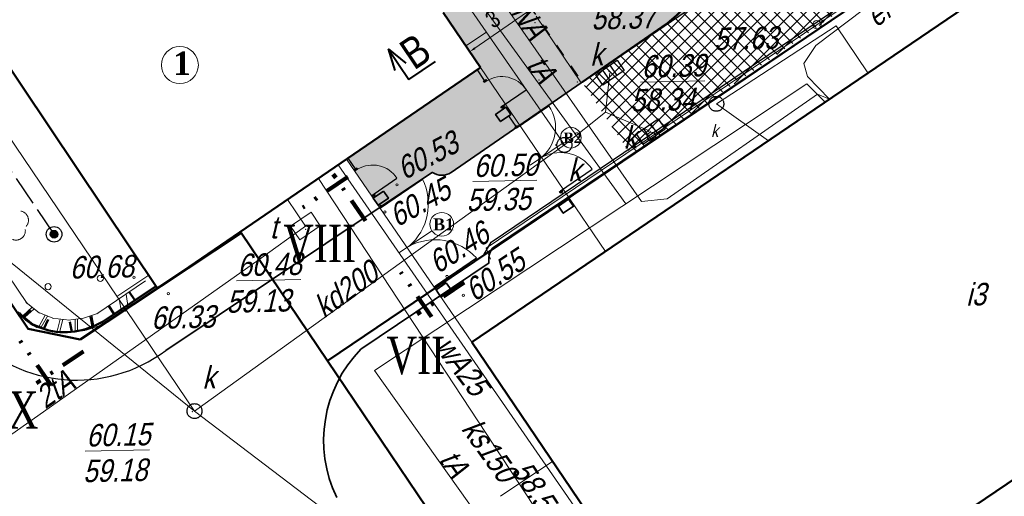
# Model space of a CAD drawing. Header units: metres. Extents: x 5515009 to 5515176, y 5844635 to 5844761.
# Tile 4 of 10: x 5515098 to 5515138, y 5844664 to 5844683. Entities that reach past the tile are written whole.
import ezdxf
from ezdxf.enums import TextEntityAlignment as Align

# ---------------------------------------------------------------- set-up
doc = ezdxf.new("R2010")
doc.units = ezdxf.units.M
doc.header["$LTSCALE"] = 1000
doc.header["$MEASUREMENT"] = 0
for name, pattern in [('0.5_0.5', [1, 0.5, -0.5]), ('1', [0]), ('ACAD_ISO02W100', [15, 12, -3]), ('BUD', [0]), ('BUW', [1.5, 1, -0.5]), ('DASHDOT', [1, 0.5, -0.25, 0, -0.25]), ('GDE', [0]), ('KOJ', [0]), ('KOU', [1.5, 1, -0.5]), ('UPE', [0]), ('UPK', [0]), ('UPT', [0]), ('UPW', [0])]:
    doc.linetypes.add(name, pattern=pattern)
doc.layers.get('0').update_dxf_attribs({"color": 250, "linetype": 'CONTINUOUS', "lineweight": 30})
doc.layers.get('Defpoints').update_dxf_attribs({"linetype": 'CONTINUOUS'})
doc.layers.add('!KZ_CHODNIK', color=2, linetype='CONTINUOUS', lineweight=30, transparency=0.6)
doc.layers.add('!KZ_NAWIERZCHNIA KOSTKA BRUKOWA', color=140, linetype='CONTINUOUS', lineweight=13, transparency=0.8)
for name, color, linetype in [('!KZ_GRANICE', 40, '0.5_0.5'), ('!KZ_MAPA', 253, '0.5_0.5'), ('OŚWIETLENIE', 1, 'CONTINUOUS'), ('OŚWIETLENIE2', 1, 'CONTINUOUS'), ('tabelka', 7, 'CONTINUOUS')]:
    doc.layers.add(name, color=color, linetype=linetype)
for name, color, linetype, lineweight in [('!KZ_KRAWĘŻNIK', 7, 'CONTINUOUS', 50), ('!KZ_OBRZEŻE', 7, 'CONTINUOUS', 30), ('!KZ_OGRODZENIE MUROWANE', 92, 'OGRODZENIE2', 30), ('!KZ_OGRODZENIE Z PŁYT BETONOWYCH', 210, 'OGRODZENIE2', 30), ('!KZ_OGRODZENIE Z SIATKI', 160, 'OGRODZENIE2', 30), ('!KZ_PRZEBRUKOWANIE', 6, 'CONTINUOUS', 13), ('!KZ_PRZEKROJE', 7, '1', 40), ('!KZ_WYMIARY', 7, '1', 13), ('_elektr sieć energet nN', 1, 'ACAD_ISO02W100', 30), ('drzwi', 160, 'CONTINUOUS', 30), ('EBT_R_L_1', 7, '1', 18), ('EBU_L_1', 7, '1', 50), ('EBU_T_3', 7, 'CONTINUOUS', 18), ('EDZ_L_1', 30, 'GDE', 50), ('okna', 160, 'CONTINUOUS', 9), ('point', 5, 'CONTINUOUS', 13), ('SDR_L_1', 7, '1', 25), ('SDR_R_L_1', 7, '1', 35), ('SDR_R_L_2', 7, '1', 18), ('SZO_L_1', 7, '1', 18), ('SZO_R_L_1', 7, '1', 18), ('UEEN_R_L_1', 1, '1', 18), ('UEEN_R_T_2', 1, 'CONTINUOUS', 18), ('UKKA_R_T_2', 14, 'CONTINUOUS', 18), ('UKKA_R_T_3', 14, 'CONTINUOUS', 18), ('UKKD_R_L_1', 14, '1', 18), ('UKKD_R_T_2', 14, 'CONTINUOUS', 18), ('UKKD_R_T_4', 14, 'CONTINUOUS', 18), ('UKKL_R_L_1', 14, '1', 18), ('UKKS_L_1', 14, '1', 18), ('UKKS_R_L_1', 14, '1', 18), ('UKKS_R_T_2', 14, 'CONTINUOUS', 18), ('UKKS_R_T_6', 14, 'CONTINUOUS', 0), ('UTTA_R_T_3', 30, 'CONTINUOUS', 18), ('UTTM_L_1', 30, '1', 18), ('UTTM_R_L_1', 30, '1', 18), ('UTTM_R_T_2', 30, 'CONTINUOUS', 18), ('UTTM_T_2', 30, 'CONTINUOUS', 18), ('UWWO_R_L_1', 5, '1', 18), ('UWWO_R_T_2', 5, 'CONTINUOUS', 18), ('UXXA_T_2', 3, 'CONTINUOUS', 18), ('WUK_R_T_1', 247, 'CONTINUOUS', 18), ('WUK_R_T_3', 247, 'CONTINUOUS', 18), ('wymiar', 7, 'CONTINUOUS', 9), ('zakres opracowania', 7, 'DASHDOT', 100), ('ściana', 7, 'CONTINUOUS', 35)]:
    doc.layers.add(name, color=color, linetype=linetype, lineweight=lineweight)
doc.layers.add('!KZ_ZIELEŃ', color=82, linetype='CONTINUOUS', transparency=0.8)
doc.styles.add('MOJE', font='times.ttf')
doc.styles.add('plan', font='ARIALN.TTF', dxfattribs={"height": 0.7})
doc.styles.get("Standard").update_dxf_attribs({"font": 'ARIALN.TTF', "width": 0.75})
doc.linetypes.add('OGRODZENIE2', pattern='A,0.25,-0.1,[132,ltypeshp.shx,S=0.1,R=0,X=-0.1,Y=0],-0.1,1', length=1.45)
doc.dimstyles.new('plan', dxfattribs={"dimtxt": 0.7, "dimasz": 0.25, "dimexe": 0.05, "dimexo": 0.15, "dimgap": 0.2, "dimtad": 1, "dimzin": 9, "dimtxsty": 'plan', "dimcen": 0, "dimclrd": 256, "dimclre": 256, "dimclrt": 256, "dimazin": 2, "dimtfac": 1, "dimtofl": 0, "dimtmove": 0, "dimatfit": 3, "dimfxl": 1, "dimlwd": -1, "dimarcsym": 0})

# ---------------------------------------------------------------- blocks, each defined once
blk = doc.blocks.new('GRANICE')
at = {"layer": 'EDZ_L_1', "linetype": 'GDE'}
for p, q in [((15.61, -61.79), (35.05, -90.51)), ((73.66, -73.84), (47.09, -91.8)), ((37.13, -90.95), (43.61, -86.65)), ((43.61, -86.65), (47.09, -91.8)), ((35.05, -90.51), (37.13, -90.95)), ((47.09, -91.8), (59.931, -110.818))]:
    blk.add_line(p, q, dxfattribs=at)
blk = doc.blocks.new('A$C77956BA5')
at = {"layer": 'OŚWIETLENIE', "linetype": 'Continuous'}
h = blk.add_hatch(color=256, dxfattribs=at)
edge = h.paths.add_edge_path()
edge.add_arc((0.483, 0.489), 0.239, 0, 360)
for centre, radius in [((0.482, 0.482), 0.482), ((0.483, 0.489), 0.239)]:
    blk.add_circle(centre, radius, dxfattribs=at)
blk = doc.blocks.new('UAR')
blk.add_circle((0, 0), 0.125)
blk = doc.blocks.new('WSU')
blk.add_circle((0, 0), 0.045)
blk = doc.blocks.new('MAPA')
at = {"color": 251}
for p, q in [((57.87, -80.304), (58.737, -79.712)), ((58.73, -80.322), (58.448, -79.91)), ((58.737, -79.712), (59.019, -80.125)), ((58.152, -80.717), (57.87, -80.304)), ((59.019, -80.125), (58.152, -80.717)), ((58.441, -80.52), (58.159, -80.107)), ((59.515, -82.67), (60.379, -82.073)), ((60.375, -82.683), (60.091, -82.272)), ((60.379, -82.073), (60.663, -82.484)), ((59.8, -83.081), (59.515, -82.67)), ((60.663, -82.484), (59.8, -83.081)), ((60.088, -82.882), (59.803, -82.471))]:
    blk.add_line(p, q, dxfattribs=at)
at = {"color": 251, "lineweight": 13}
for p, q in [((46.422, -85.823), (45.593, -86.382)), ((46.795, -86.376), (46.422, -85.823)), ((45.593, -86.382), (45.966, -86.935)), ((45.966, -86.935), (46.795, -86.376))]:
    blk.add_line(p, q, dxfattribs=at)
at = {"color": 251}
for centre in [(62.724, -81.466), (56.611, -83.118), (41.735, -93.824)]:
    blk.add_circle(centre, 0.3, dxfattribs=at)
at = {"color": 251, "lineweight": 13}
for centre, start, end in [((34.682, -86.149), 319.4682, 79.1732), ((34.556, -86.571), 247.474, 7.1695)]:
    blk.add_arc(centre, 0.375, start, end, dxfattribs=at)
at = {"layer": 'EBT_R_L_1', "color": 251, "linetype": 'BUW', "lineweight": 18}
for p, q in [((53.238, -80.005), (58.27, -87.4)), ((52.893, -91.055), (47.852, -83.69))]:
    blk.add_line(p, q, dxfattribs=at)
at = {"layer": 'EBU_L_1', "color": 251, "linetype": 'BUD', "lineweight": 50}
for p, q in [((40.25, -88.887), (22.806, -62.893)), ((52.893, -91.055), (85.214, -69.084)), ((51.737, -77.789), (53.238, -80.005)), ((53.238, -80.005), (40.25, -88.887)), ((62.296, -104.932), (52.893, -91.055))]:
    blk.add_line(p, q, dxfattribs=at)
at = {"layer": 'EBU_L_1', "color": 251, "linetype": 'BUD'}
for p, q in [((40.25, -88.887), (22.806, -62.893)), ((51.737, -77.789), (53.238, -80.005)), ((53.238, -80.005), (40.25, -88.887))]:
    blk.add_line(p, q, dxfattribs=at)
at = {"layer": 'EBU_L_1', "color": 251, "linetype": '1'}
blk.add_line((62.296, -104.932), (94.669, -83.059), dxfattribs=at)
at = {"layer": 'EDZ_L_1', "color": 251, "linetype": 'GDE'}
for p, q in [((15.61, -61.79), (35.05, -90.51)), ((73.66, -73.84), (47.09, -91.8)), ((37.13, -90.95), (43.61, -86.65)), ((43.61, -86.65), (47.09, -91.8)), ((35.05, -90.51), (37.13, -90.95)), ((47.09, -91.8), (59.931, -110.818))]:
    blk.add_line(p, q, dxfattribs=at)
at = {"layer": 'point', "color": 251}
for p in [(55.427, -78.195, 60.897), (55.427, -78.195, 60.897), (65.004, -79.116, 60.504), (65.004, -79.116, 60.504), (58.403, -80.161, 60.435), (58.403, -80.161, 60.435), (55.596, -80.508, 60.544), (57.135, -80.59, 60.576), (57.135, -80.59, 60.576), (57.261, -80.631, 60.398), (57.261, -80.631, 60.398), (59.989, -82.566, 60.419), (59.989, -82.566, 60.419), (56.255, -83.122, 60.707), (56.255, -83.122, 60.707), (59.085, -83.192, 60.389), (59.085, -83.192, 60.389), (35.444, -84.506, 60.554), (35.444, -84.506, 60.554), (46.205, -86.514, 60.466), (46.205, -86.514, 60.466), (44.879, -86.826, 60.426), (44.879, -86.826, 60.426), (38.947, -89.794, 60.235), (38.947, -89.794, 60.235), (36.888, -89.906, 60.59), (36.888, -89.906, 60.59), (35.373, -90.448, 60.116), (35.373, -90.448, 60.116), (41.646, -93.845, 60.16)]:
    blk.add_point(p, dxfattribs=at)
at = {"layer": 'SDR_L_1', "color": 251, "linetype": 'KOJ', "lineweight": 25}
blk.add_line((57.284, -80.622), (63.428, -76.419), dxfattribs=at)
at = {"layer": 'SDR_L_1', "color": 251, "linetype": 'KOU', "lineweight": 18}
blk.add_line((55.481, -77.943), (57.284, -80.622), dxfattribs=at)
at = {"layer": 'SDR_L_1', "color": 251, "linetype": 'KOJ', "lineweight": 25}
blk.add_arc((36.997, -86.628), 5.95, 223.3488, 306.9995, dxfattribs=at)
at = {"layer": 'SDR_R_L_1', "color": 251, "linetype": 'KOJ', "lineweight": 35}
for p, q in [((53.726, -87.275), (73.661, -73.842)), ((52.055, -84.223), (57.284, -80.622)), ((40.578, -91.38), (51.305, -84.22)), ((48.429, -91.339), (53.58, -87.859))]:
    blk.add_line(p, q, dxfattribs=at)
for centre, radius, start, end in [((51.682, -83.679), 0.66, 235.1583, 304.4325), ((54.298, -87.729), 0.73, 141.5643, 190.237), ((52.159, -95.004), 5.23, 135.4974, 205.944)]:
    blk.add_arc(centre, radius, start, end, dxfattribs=at)
at = {"layer": 'SDR_R_L_2', "color": 251, "linetype": '1'}
for p, q in [((35.003, -89.492), (32.289, -85.497)), ((39.768, -88.588), (37.808, -89.913)), ((40.048, -89.002), (38.088, -90.327)), ((35.496, -89.888), (34.956, -89.44)), ((38.71, -89.303), (38.794, -89.85)), ((38.984, -89.118), (39.068, -89.665)), ((35.177, -90.273), (34.637, -89.825)), ((35.204, -89.646), (34.831, -89.987)), ((35.28, -89.709), (34.907, -90.049)), ((36.083, -90.102), (35.427, -89.848)), ((37.869, -89.883), (37.224, -90.098)), ((35.729, -89.965), (35.482, -90.405)), ((35.821, -90), (35.574, -90.441)), ((36.711, -90.161), (36.019, -90.087)), ((36.337, -90.121), (36.215, -90.611)), ((36.434, -90.131), (36.312, -90.621)), ((37.273, -90.087), (36.655, -90.161)), ((36.939, -90.127), (36.937, -90.631)), ((37.026, -90.117), (37.024, -90.621)), ((37.521, -89.999), (37.614, -90.495)), ((37.611, -89.969), (37.705, -90.465)), ((35.902, -90.569), (35.246, -90.314)), ((36.658, -90.658), (35.966, -90.584)), ((37.333, -90.583), (36.714, -90.658)), ((38.027, -90.357), (37.382, -90.572))]:
    blk.add_line(p, q, dxfattribs=at)
at = {"layer": 'SZO_L_1', "color": 251, "linetype": '1'}
for p, q in [((66.769, -78.282), (73.42, -73.787)), ((60.117, -82.777), (66.769, -78.282)), ((53.466, -87.271), (60.117, -82.777)), ((53.646, -87.717), (53.466, -87.271))]:
    blk.add_line(p, q, dxfattribs=at)
for centre in [(66.769, -78.282), (60.117, -82.777)]:
    blk.add_circle(centre, 0.17, dxfattribs=at)
at = {"layer": 'SZO_R_L_1', "color": 251, "linetype": '1'}
blk.add_line((56.145, -95.842), (54.047, -97.25), dxfattribs=at)
at = {"layer": 'UEEN_R_L_1', "color": 251, "linetype": 'UPE', "lineweight": 18}
for p, q in [((53.445, -76.389), (59.714, -85.387)), ((66.731, -79.113), (70.634, -76.162)), ((66.248, -79.844), (66.731, -79.113)), ((66.39, -80.361), (66.248, -79.844)), ((67.271, -81.281), (66.39, -80.361)), ((60.752, -85.283), (66.786, -81.072)), ((66.786, -81.072), (67.271, -81.281)), ((59.714, -85.387), (60.752, -85.283))]:
    blk.add_line(p, q, dxfattribs=at)
at = {"layer": 'UKKD_R_L_1', "color": 251, "linetype": 'UPK', "lineweight": 18}
for p, q in [((36.959, -54.635), (56.611, -83.118)), ((21.996, -64.632), (41.735, -93.824)), ((53.485, -78.579), (52.648, -79.138)), ((58.271, -81.799), (58.444, -80.215)), ((56.611, -83.118), (58.271, -81.799)), ((58.271, -81.799), (60.089, -82.577)), ((41.735, -93.824), (56.611, -83.118)), ((38.617, -89.215), (39.898, -88.355)), ((41.735, -93.824), (60.366, -107.987))]:
    blk.add_line(p, q, dxfattribs=at)
at = {"layer": 'UKKL_R_L_1', "color": 251, "linetype": 'UPK', "lineweight": 18}
for p, q in [((62.724, -81.466), (67.543, -78.334)), ((67.543, -78.334), (68.817, -80.225)), ((62.724, -81.466), (64.819, -82.948))]:
    blk.add_line(p, q, dxfattribs=at)
at = {"layer": 'UKKS_L_1', "color": 251, "linetype": 'UPK', "lineweight": 18}
blk.add_line((41.735, -93.824), (15.804, -72.857), dxfattribs=at)
at = {"layer": 'UKKS_R_L_1', "color": 251, "linetype": 'UPK', "lineweight": 18}
blk.add_line((56.236, -98.92), (46.72, -84.466), dxfattribs=at)
at = {"layer": 'UTTM_L_1', "color": 251, "linetype": 'UPT', "lineweight": 18}
blk.add_line((28.932, -98.6), (44.334, -87.722), dxfattribs=at)
at = {"layer": 'UTTM_R_L_1', "color": 251, "linetype": 'UPT', "lineweight": 18}
for p, q in [((59.086, -85.491), (50.366, -73.45)), ((66.357, -80.662), (48.969, -92.196)), ((67.104, -81.395), (66.357, -80.662)), ((46.194, -86.379), (45.469, -85.315)), ((44.334, -87.722), (46.194, -86.379)), ((48.969, -92.196), (62.024, -110.479))]:
    blk.add_line(p, q, dxfattribs=at)
at = {"layer": 'UWWO_R_L_1', "color": 251, "linetype": 'UPW', "lineweight": 18}
blk.add_line((57.121, -97.819), (47.517, -83.918), dxfattribs=at)
at = {"layer": 'UXXA_T_2', "color": 251, "rotation": 1.322970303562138}
for p in [(35.848, -88.818), (37.95, -88.48)]:
    blk.add_blockref('UAR', p, dxfattribs=at)
at = {"layer": 'WUK_R_T_1', "color": 251, "rotation": 1.322970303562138}
for p in [(49.876, -84.724), (49.392, -85.815), (39.3, -88.439), (51.892, -88.408), (40.685, -89.097), (52.55, -89.163)]:
    blk.add_blockref('WSU', p, dxfattribs=at)
at = {"layer": 'EBU_T_3', "color": 251, "oblique": 15}
blk.add_text('i3', height=0.9, rotation=1.323, dxfattribs=at).set_placement((73.163, -89.107), align=Align.MIDDLE)
at = {"layer": 'UEEN_R_T_2', "color": 251, "oblique": 15}
for rotation, p in [(37.0628, (69.952, -77.818)), (304.8631, (54.666, -78.141))]:
    blk.add_text('eNA', height=0.9, rotation=rotation, dxfattribs=at).set_placement(p, align=Align.CENTER)
at = {"layer": 'UKKA_R_T_2', "color": 251, "oblique": 15}
blk.add_text('k', height=0.5, rotation=1.323, dxfattribs=at).set_placement((62.649, -82.538), align=Align.MIDDLE)
at = {"layer": 'UKKA_R_T_3', "color": 251, "oblique": 15}
for p in [(57.654, -79.93), (59.002, -83.268)]:
    blk.add_text('k', height=0.9, rotation=1.323, dxfattribs=at).set_placement(p)
for p in [(57.014, -84.099), (42.303, -92.44)]:
    blk.add_text('k', height=0.9, rotation=1.323, dxfattribs=at).set_placement(p, align=Align.MIDDLE)
at = {"layer": 'UKKD_R_T_2', "color": 251, "oblique": 15}
blk.add_text('58.34', height=0.9, rotation=1.323, dxfattribs=at).set_placement((59.26, -80.876), align=Align.TOP_LEFT)
blk.add_text('kd200', height=0.9, rotation=35.7428, dxfattribs=at).set_placement((48.082, -89.296), align=Align.CENTER)
at = {"layer": 'UKKD_R_T_4', "color": 251, "oblique": 15}
for s, p in [('58.37', (57.683, -77.582)), ('57.63', (62.614, -78.408)), ('59.35', (52.661, -84.889)), ('59.18', (37.239, -95.788))]:
    blk.add_text(s, height=0.9, rotation=1.323, dxfattribs=at).set_placement(p, align=Align.TOP_LEFT)
for s, p in [('%%U60.39', (59.719, -80.415)), ('%%U60.50', (52.97, -84.412)), ('%%U60.15', (37.387, -95.254))]:
    blk.add_text(s, height=0.9, rotation=1.323, dxfattribs=at).set_placement(p)
at = {"layer": 'UKKS_R_T_2', "color": 251, "oblique": 15}
blk.add_text('ks150', height=0.9, rotation=305.6131, dxfattribs=at).set_placement((53.24, -95.659), align=Align.CENTER)
at = {"layer": 'UKKS_R_T_6', "color": 251, "oblique": 15}
blk.add_text('58.58', height=0.9, rotation=303.3631, dxfattribs=at).set_placement((55.873, -98.368), align=Align.RIGHT)
at = {"layer": 'UTTA_R_T_3', "color": 251, "oblique": 15}
blk.add_text('t', height=0.9, rotation=1.323, dxfattribs=at).set_placement((44.905, -86.439), align=Align.MIDDLE)
blk.add_text('%%U60.48', height=0.9, rotation=1.323, dxfattribs=at).set_placement((46.049, -88.343), align=Align.RIGHT)
blk.add_text('59.13', height=0.9, rotation=1.323, dxfattribs=at).set_placement((45.582, -88.914), align=Align.TOP_RIGHT)
at = {"layer": 'UTTM_R_T_2', "color": 251, "oblique": 15}
for rotation, p in [(305.9031, (55.336, -80.316)), (305.5231, (51.811, -96.182))]:
    blk.add_text('tA', height=0.9, rotation=rotation, dxfattribs=at).set_placement(p, align=Align.CENTER)
at = {"layer": 'UTTM_T_2', "color": 251, "oblique": 15}
blk.add_text('2tA', height=0.9, rotation=35.0128, dxfattribs=at).set_placement((35.214, -93.024), align=Align.TOP_LEFT)
at = {"layer": 'UWWO_R_T_2', "color": 251, "oblique": 15}
blk.add_text('wA25', height=0.9, rotation=307.1631, dxfattribs=at).set_placement((52.131, -92.273), align=Align.CENTER)
at = {"layer": 'WUK_R_T_3', "color": 251, "oblique": 15}
for s, rotation, p in [('60.53', 27.8928, (50.172, -84.547)), ('60.45', 28.9228, (49.876, -86.444)), ('60.46', 32.5828, (51.51, -88.327)), ('60.55', 33.6128, (52.986, -89.453)), ('60.33', 1.323, (39.998, -90.523))]:
    blk.add_text(s, height=0.9, rotation=rotation, dxfattribs=at).set_placement(p)
blk.add_text('60.68', height=0.9, rotation=1.323, dxfattribs=at).set_placement((39.3, -88.439), align=Align.RIGHT)
blk = doc.blocks.new('*D296')
at = {"layer": '!KZ_WYMIARY', "transparency": 16777216}
blk.add_line((5515116.593, 5844681.943), (5515118.664, 5844683.374), dxfattribs=at)
at = {"layer": '!KZ_WYMIARY', "lineweight": -2, "transparency": 16777216}
for p, q in [((5515118.785, 5844683.639), (5515118.842, 5844683.557)), ((5515116.303, 5844681.924), (5515116.359, 5844681.842))]:
    blk.add_line(p, q, dxfattribs=at)
at = {"layer": '!KZ_WYMIARY', "transparency": 16777216}
for points in [[(5515118.641, 5844683.408), (5515118.688, 5844683.339), (5515118.87, 5844683.516)], [(5515116.57, 5844681.977), (5515116.617, 5844681.908), (5515116.388, 5844681.8)]]:
    blk.add_solid(points, dxfattribs=at)
at = {"layer": 'Defpoints', "color": 0, "transparency": 16777216}
for p in [(5515118.87, 5844683.516), (5515118.87, 5844683.516), (5515116.388, 5844681.8)]:
    blk.add_point(p, dxfattribs=at)
at = {"layer": '!KZ_WYMIARY', "transparency": 16777216, "insert": (5515117.312, 5844683.117), "char_height": 0.7, "attachment_point": 5, "rotation": 34.6459, "style": 'plan'}
blk.add_mtext('3', dxfattribs=at)
blk = doc.blocks.new('zw$B5BD')
at = {"layer": 'drzwi', "ltscale": 2}
for p, q in [((282.9, 859.8), (282.9, 1013.9)), ((591.7, 859.8), (591.7, 1013.9)), ((177.6, 863.5), (177.6, 975.5)), ((52.4, 858.7), (0.3, 858.8)), ((183.8, 858.7), (190, 858.7)), ((239.5, 228.3), (239.5, 428.2)), ((622.5, 228.3), (622.5, 428.2)), ((177.6, 233.8), (177.6, 345.7)), ((52.4, 229), (0, 229)), ((183.8, 228.9), (190, 228.9)), ((233.3, 228.9), (225, 228.9))]:
    blk.add_line(p, q, dxfattribs=at)
at = {"layer": 'drzwi'}
for p, q in [((52.4, 852.6), (52.4, 864.9)), ((52.4, 864.9), (58.6, 864.9)), ((58.6, 852.6), (52.4, 852.6)), ((58.6, 864.9), (58.6, 852.6)), ((177.6, 852.5), (177.6, 864.9)), ((177.6, 864.9), (183.8, 864.9)), ((183.8, 852.5), (177.6, 852.5)), ((183.8, 864.9), (183.8, 852.5)), ((276.7, 858.4), (225, 858.4)), ((276.7, 852.3), (276.7, 864.6)), ((276.7, 864.6), (282.9, 864.6)), ((282.9, 852.3), (276.7, 852.3)), ((282.9, 864.6), (282.9, 852.3)), ((591.7, 853.7), (591.7, 866)), ((591.7, 866), (597.8, 866)), ((597.8, 853.7), (591.7, 853.7)), ((597.8, 866), (597.8, 853.7)), ((597.8, 859.9), (605.9, 859.8)), ((52.4, 222.8), (52.4, 235.2)), ((52.4, 235.2), (58.6, 235.2)), ((58.6, 222.8), (52.4, 222.8)), ((58.6, 235.2), (58.6, 222.8)), ((177.6, 222.8), (177.6, 235.1)), ((177.6, 235.1), (183.8, 235.1)), ((183.8, 222.8), (177.6, 222.8)), ((183.8, 235.1), (183.8, 222.8)), ((233.3, 222.8), (233.3, 235.1)), ((233.3, 235.1), (239.5, 235.1)), ((239.5, 222.8), (233.3, 222.8)), ((239.5, 235.1), (239.5, 222.8)), ((622.5, 222.8), (622.5, 235.1)), ((622.5, 235.1), (628.6, 235.1)), ((628.6, 222.8), (622.5, 222.8)), ((628.6, 235.1), (628.6, 222.8))]:
    blk.add_line(p, q, dxfattribs=at)
at = {"layer": 'okna', "ltscale": 2}
for centre, radius, start, end in [((282.9, 859.6), 154.3, 0.7518, 90.0264), ((591.6, 859.6), 154.3, 89.9736, 179.2482), ((175.5, 858.5), 117, 88.9426, 176.8434), ((208.1, 206.3), 224.1, 6.053, 81.9517), ((654.2, 205.9), 224.5, 98.1297, 173.8609), ((175.5, 228.7), 117, 88.9426, 176.8434)]:
    blk.add_arc(centre, radius, start, end, dxfattribs=at)
at = {"layer": 'ściana', "ltscale": 2}
for points in [[(190, 868.1), (225, 868.1), (225, 818.1), (190, 818.1)], [(637, 868.1), (672, 868.1), (672, 818.1), (637, 818.1)], [(190, 271.7), (225, 271.7), (225, 221.6), (190, 221.6)], [(637, 271.7), (672, 271.7), (672, 221.6), (637, 221.6)]]:
    blk.add_lwpolyline(points, close=True, dxfattribs=at)

msp = doc.modelspace()

# ---------------------------------------------------------------- hatches: boundary and pattern name
at = {"layer": '!KZ_CHODNIK'}
h = msp.add_hatch(color=256, dxfattribs=at)
h.dxf.hatch_style = 1
h.paths.add_polyline_path([(5515111.433, 5844677.479), (5515112.764, 5844675.534), (5515114.885, 5844676.949), (5515115.26, 5844676.831), (5515115.635, 5844676.947), (5515120.902, 5844680.575), (5515118.172, 5844684.526), (5515119.472, 5844690.697), (5515123.113, 5844693.154), (5515122.833, 5844693.568), (5515122.562, 5844693.838), (5515122.195, 5844693.99), (5515121.8, 5844693.988), (5515121.426, 5844693.825), (5515118.129, 5844691.6), (5515112.327, 5844687.685), (5515112.886, 5844686.856), (5515113.35, 5844687.126), (5515115.779, 5844683.732), (5515115.317, 5844683.381), (5515115.601, 5844682.97), (5515116.818, 5844681.165)])
at = {"layer": '!KZ_NAWIERZCHNIA KOSTKA BRUKOWA'}
h = msp.add_hatch(color=256, dxfattribs=at)
h.dxf.hatch_style = 1
h.paths.add_polyline_path([(5515128.341, 5844691.853), (5515125.352, 5844689.836), (5515125.436, 5844689.711), (5515125.954, 5844688.718), (5515126.184, 5844687.944), (5515126.29, 5844686.814), (5515126.204, 5844685.985), (5515125.966, 5844685.141), (5515125.483, 5844684.189), (5515124.902, 5844683.456), (5515124.128, 5844682.797), (5515125.5, 5844683.72), (5515126.541, 5844684.432), (5515127.714, 5844685.323), (5515128.595, 5844686.44), (5515128.945, 5844687.191), (5515129.158, 5844687.756), (5515129.27, 5844688.604), (5515129.248, 5844689.383), (5515129.114, 5844690.151), (5515128.833, 5844690.961), (5515128.453, 5844691.675)])
at = {"layer": '!KZ_PRZEBRUKOWANIE'}
h = msp.add_hatch(dxfattribs=at)
h.set_pattern_fill('ANSI37', color=256, scale=3)
h.set_pattern_definition([(45, (0, 0), (-0.265165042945, 0.265165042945), []), (135, (0, 0), (-0.265165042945, -0.265165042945), [])])
h.paths.add_polyline_path([(5515120.902, 5844680.575), (5515122.879, 5844677.65), (5515137, 5844687.383), (5515134.129, 5844691.863), (5515133.302, 5844691.509), (5515132.29, 5844691.421), (5515131.318, 5844691.666), (5515130.341, 5844692.274), (5515129.911, 5844692.912), (5515128.343, 5844691.854), (5515128.551, 5844691.514), (5515128.771, 5844691.097), (5515128.979, 5844690.59), (5515129.169, 5844689.906), (5515129.26, 5844689.252), (5515129.244, 5844688.375), (5515129.158, 5844687.756), (5515128.945, 5844687.191), (5515128.757, 5844686.752), (5515128.496, 5844686.275), (5515128.022, 5844685.646), (5515127.55, 5844685.171), (5515127.008, 5844684.751), (5515126.277, 5844684.251), (5515124.128, 5844682.797)])
at = {"layer": '!KZ_ZIELEŃ'}
h = msp.add_hatch(color=256, dxfattribs=at)
h.dxf.hatch_style = 1
edge = h.paths.add_edge_path()
edge.add_line((5515120.902, 5844680.575), (5515124.128, 5844682.797))
edge.add_arc((5515121.291, 5844686.915), 5, 304.5621, 394.0128)
edge.add_line((5515125.436, 5844689.711), (5515123.113, 5844693.154))
edge.add_line((5515123.113, 5844693.154), (5515119.472, 5844690.697))
edge.add_line((5515119.472, 5844690.697), (5515118.172, 5844684.526))
edge.add_line((5515118.172, 5844684.526), (5515120.902, 5844680.575))

# ---------------------------------------------------------------- linework, layer by layer
at = {"layer": '!KZ_KRAWĘŻNIK', "linetype": 'Continuous'}
msp.add_line((5515124.128, 5844682.797), (5515120.902, 5844680.575), dxfattribs=at)
msp.add_arc((5515121.291, 5844686.914), 5, 304.5623, 34.013, dxfattribs=at)
at = {"layer": '!KZ_OBRZEŻE', "linetype": '0.5_0.5', "ltscale": 0.001}
msp.add_line((5515118.172, 5844684.526), (5515120.902, 5844680.575), dxfattribs=at)
at = {"layer": '!KZ_OGRODZENIE MUROWANE', "color": 7, "linetype": 'Continuous', "lineweight": 50, "ltscale": 0.0025}
for p, q in [((5515102.914, 5844671.802), (5515102.687, 5844672.143)), ((5515102.08, 5844671.249), (5515101.854, 5844671.59)), ((5515098.424, 5844671.124), (5515098.728, 5844671.398)), ((5515101.225, 5844670.749), (5515101.134, 5844671.148)), ((5515099.253, 5844670.653), (5515099.426, 5844671.024)), ((5515100.375, 5844670.537), (5515100.304, 5844670.94))]:
    msp.add_line(p, q, dxfattribs=at)
msp.add_lwpolyline([(5515103.771, 5844672.372), (5515101.738, 5844671.022, -0.201234), (5515099.459, 5844670.587), (5515099.048, 5844670.719, -0.146519), (5515098.284, 5844671.289)], format="xyb", dxfattribs=at)
at = {"layer": '!KZ_OGRODZENIE Z SIATKI', "ltscale": 0.0015}
msp.add_line((5515117.248, 5844674.145), (5515137.006, 5844687.5), dxfattribs=at)
at = {"layer": '!KZ_OGRODZENIE Z SIATKI', "linetype": 'Continuous', "lineweight": 15, "ltscale": 0.0025}
for p, q in [((5515120.105, 5844678.11), (5515118.811, 5844677.238)), ((5515114.857, 5844674.594), (5515113.563, 5844673.722))]:
    msp.add_line(p, q, dxfattribs=at)
at = {"layer": '!KZ_OGRODZENIE Z SIATKI', "ltscale": 0.0025}
for p, q in [((5515116.957, 5844673.629), (5515117.248, 5844674.145)), ((5515115.042, 5844672.335), (5515116.957, 5844673.629))]:
    msp.add_line(p, q, dxfattribs=at)
at = {"layer": '!KZ_OGRODZENIE Z SIATKI', "linetype": 'Continuous', "lineweight": 15, "ltscale": 0.0025}
for centre, radius in [((5515120.451, 5844678.343), 0.417), ((5515115.259, 5844674.861), 0.476)]:
    msp.add_circle(centre, radius, dxfattribs=at)
at = {"layer": '!KZ_PRZEKROJE'}
for p, q in [((5515113.101, 5844681.923), (5515113.938, 5844680.683)), ((5515113.101, 5844681.923), (5515113.376, 5844681.041)), ((5515113.101, 5844681.923), (5515113.816, 5844681.338)), ((5515113.938, 5844680.683), (5515115.013, 5844681.408))]:
    msp.add_line(p, q, dxfattribs=at)
at = {"layer": '_elektr sieć energet nN', "color": 1, "ltscale": 0.0001}
msp.add_lwpolyline([(5515099.668, 5844674.462), (5515082.635, 5844699.595)], dxfattribs=at)
at = {"layer": 'wymiar', "color": 251}
msp.add_circle((5515104.726, 5844681.265), 0.744, dxfattribs=at)
at = {"layer": 'zakres opracowania', "ltscale": 0.002}
for points in [[(5515111.479, 5844676.766), (5515109.671, 5844675.53)], [(5515112.188, 5844674.996), (5515110.898, 5844676.879)], [(5515114.853, 5844671.138), (5515113.609, 5844672.94)], [(5515116.158, 5844672.517), (5515114.268, 5844671.239)], [(5515099.55, 5844668.37), (5515098.305, 5844670.172)], [(5515100.854, 5844669.75), (5515098.964, 5844668.472)]]:
    msp.add_lwpolyline(points, dxfattribs=at)

# ---------------------------------------------------------------- block references
at = {"layer": '!KZ_GRANICE', "linetype": 'Continuous'}
msp.add_blockref('GRANICE', (5515063.58, 5844761.17), dxfattribs=at)
at = {"layer": '!KZ_MAPA', "linetype": 'Continuous'}
msp.add_blockref('MAPA', (5515063.58, 5844761.17), dxfattribs=at)
at = {"layer": '!KZ_OGRODZENIE Z PŁYT BETONOWYCH', "xscale": 0.01, "yscale": 0.01, "zscale": 0.01, "rotation": 304.3900011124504}
msp.add_blockref('zw$B5BD', (5515109.602, 5844676.229), dxfattribs=at)
at = {"layer": 'OŚWIETLENIE2', "xscale": 0.648, "yscale": 0.648, "zscale": 0.648}
msp.add_blockref('A$C77956BA5', (5515099.355, 5844674.145), dxfattribs=at)

# ---------------------------------------------------------------- texts
at = {"layer": '!KZ_PRZEKROJE', "insert": (5515114.238, 5844682.604), "char_height": 1.25, "attachment_point": 3, "rotation": 34.0154, "style": 'plan'}
msp.add_mtext_dynamic_manual_height_columns('B', width=4.32574, gutter_width=6.25, heights=[0], dxfattribs=at)
at = {"layer": 'tabelka', "attachment_point": 8, "style": 'MOJE'}
for s, insert, char_height, width in [('\\pxql;{\\fTimes New Roman|b1|i0|c238|p0;1}', (5515105.149, 5844680.862), 0.94317, 1.39328), ('\\pxql;{\\fTimes New Roman|b1|i0|c238|p0;B2}', (5515120.537, 5844678.128), 0.42, 0.78024), ('\\pxql;{\\fTimes New Roman|b1|i0|c238|p0;B1}', (5515115.357, 5844674.615), 0.48, 0.8917)]:
    msp.add_mtext(s, dxfattribs=dict(at, insert=insert, char_height=char_height, width=width))
at = {"layer": 'zakres opracowania', "char_height": 1.5, "width": 2.00683, "attachment_point": 1}
for s, insert in [('{\\fTimes New Roman|b0|i0|c238|p34;VIII}', (5515108.889, 5844674.839)), ('{\\fTimes New Roman|b0|i0|c238|p34;VII}', (5515113.036, 5844670.339)), ('{\\fTimes New Roman|b0|i0|c238|p34;IX}', (5515097.245, 5844668.139))]:
    msp.add_mtext(s, dxfattribs=dict(at, insert=insert))

# ---------------------------------------------------------------- dimensions: what is measured, and where the dimension line sits
at = {"layer": '!KZ_WYMIARY'}
dim = msp.add_aligned_dim(p1=(5515116.388, 5844681.8), p2=(5515118.87, 5844683.516), distance=0, text='3', dimstyle='plan', dxfattribs=at)
dim.commit()
dim.dimension.update_dxf_attribs({"geometry": '*D296', "text_midpoint": (5515117.312, 5844683.117)})

doc.saveas('drawing.dxf')
